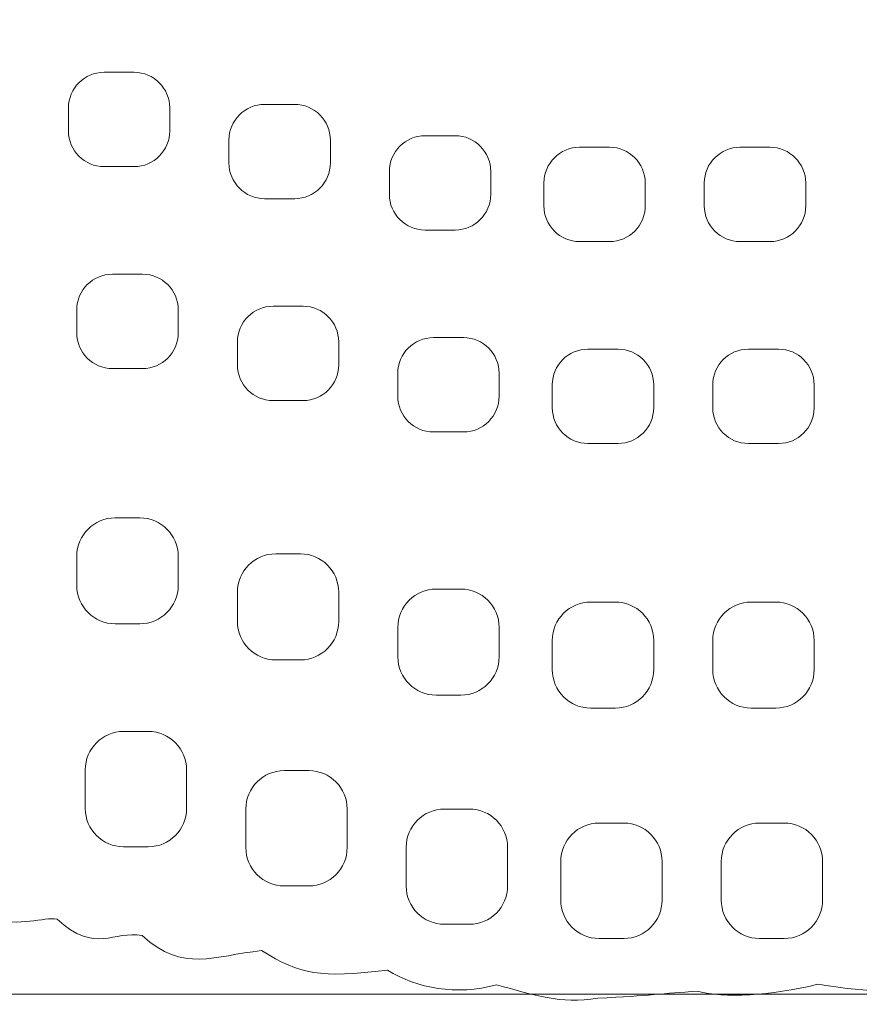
# Model space of a CAD drawing. Header units: millimetres. Extents: x -1853 to -450, y -1731 to 666.
# Tile 4 of 45: x -1114 to -1021, y -1632 to -1523. Entities that reach past the tile are written whole.
import ezdxf

# ---------------------------------------------------------------- set-up
doc = ezdxf.new("R2010")
doc.units = ezdxf.units.MM
doc.header["$MEASUREMENT"] = 0
doc.layers.add('Capa 1', color=7, linetype='Continuous')

msp = doc.modelspace()

# ---------------------------------------------------------------- linework, layer by layer
at = {"layer": 'Capa 1', "lineweight": 9}
for points, knots in [([(-1183.28, -1435.55), (-1184.29, -1419.58), (-1101.54, -1408.96), (-1042.32, -1411.94), (-1042.32, -1411.94), (-1018.48, -1413.14), (-954.11, -1414.76), (-937.62, -1416.56), (-937.62, -1416.56), (-921.98, -1418.26), (-885.61, -1430.54), (-883.9, -1438.57), (-883.9, -1438.57), (-868.98, -1440.66), (-884.51, -1446.46), (-861.14, -1444.36), (-861.14, -1444.36), (-854.63, -1445.56), (-852.37, -1449.4), (-846.98, -1449.6), (-846.98, -1449.6), (-844.49, -1449.69), (-840.11, -1454.69), (-838.86, -1455.1), (-838.86, -1455.1), (-833.32, -1456.88), (-827.4, -1463.8), (-822.28, -1471.93), (-822.28, -1471.93), (-820.8, -1474.27), (-817.29, -1477.44), (-816.26, -1479.09), (-816.26, -1479.09), (-812.04, -1485.91), (-808.45, -1492.66), (-809.76, -1510.26), (-809.76, -1510.26), (-810.41, -1519), (-808.65, -1525.33), (-813.98, -1534.85), (-813.98, -1534.85), (-817.41, -1545.66), (-821.47, -1545.94), (-829.15, -1555.42), (-829.15, -1555.42), (-836.87, -1564.95), (-838.96, -1566.79), (-848.28, -1573.08), (-848.28, -1573.08), (-853.74, -1576.76), (-852.58, -1577.33), (-858.18, -1579.04), (-858.18, -1579.04), (-861.24, -1579.97), (-862.66, -1586.06), (-870.17, -1586.57), (-870.17, -1586.57), (-876.02, -1594.55), (-879.32, -1592.72), (-882.84, -1593.74), (-882.84, -1593.74), (-886.13, -1596.89), (-888.84, -1597.99), (-893.82, -1599.14), (-893.82, -1599.14), (-899.75, -1603.04), (-900.29, -1602.74), (-905.95, -1603.54), (-905.95, -1603.54), (-906.64, -1605.15), (-910.48, -1606.41), (-915.32, -1607.88), (-915.32, -1607.88), (-921.01, -1612.51), (-921.4, -1611.8), (-927.12, -1612.46), (-927.12, -1612.46), (-927.86, -1612.55), (-929.01, -1615.92), (-939.91, -1617.22), (-939.91, -1617.22), (-944.18, -1620.5), (-947.15, -1620.57), (-950.59, -1620.05), (-950.59, -1620.05), (-953.92, -1622.8), (-956.41, -1622.92), (-959.7, -1622.27), (-959.7, -1622.27), (-965.42, -1625.82), (-968.13, -1623.04), (-970.63, -1623.99), (-970.63, -1623.99), (-973.68, -1625.15), (-982.04, -1625.46), (-984.37, -1624.75), (-984.37, -1624.75), (-986.11, -1625.96), (-992.26, -1628.06), (-996.5, -1627.4), (-996.5, -1627.4), (-1000.2, -1626.82), (-1004.6, -1629.58), (-1010.41, -1629.08), (-1010.41, -1629.08), (-1017.7, -1630.55), (-1019.18, -1630.63), (-1025.74, -1629.61), (-1025.74, -1629.61), (-1031.12, -1630.89), (-1036.12, -1631.19), (-1039.11, -1630.37), (-1039.11, -1630.37), (-1043.01, -1630.61), (-1044.41, -1630.89), (-1050.17, -1631.15), (-1050.17, -1631.15), (-1054.49, -1631.83), (-1057.11, -1630.8), (-1061.43, -1629.66), (-1061.43, -1629.66), (-1065.88, -1630.87), (-1070.21, -1630.08), (-1073.53, -1628.04), (-1073.53, -1628.04), (-1081.13, -1628.93), (-1083.13, -1628.54), (-1087.52, -1625.87), (-1087.52, -1625.87), (-1092.83, -1626.42), (-1096.16, -1628.38), (-1100.77, -1624.2), (-1100.77, -1624.2), (-1103.91, -1623.59), (-1105.98, -1626.29), (-1110.21, -1622.39), (-1110.21, -1622.39), (-1111.65, -1622.11), (-1114.49, -1623.24), (-1117.36, -1622.34), (-1117.36, -1622.34), (-1120.24, -1621.44), (-1119.83, -1619.28), (-1124.21, -1619.57), (-1124.21, -1619.57), (-1133.41, -1620.16), (-1133.52, -1616.7), (-1137.29, -1615.57), (-1137.29, -1615.57), (-1142.37, -1614.05), (-1143.55, -1616.47), (-1150.84, -1609.77), (-1150.84, -1609.77), (-1154.66, -1608.9), (-1156.63, -1608.06), (-1159.91, -1605.57), (-1159.91, -1605.57), (-1162.75, -1605.49), (-1163.59, -1607.07), (-1169.72, -1602.29), (-1169.72, -1602.29), (-1176.38, -1602.78), (-1176.98, -1601.7), (-1180.97, -1600.09), (-1180.97, -1600.09), (-1186.82, -1601.59), (-1191.32, -1598.86), (-1194.87, -1595.03), (-1194.87, -1595.03), (-1202.09, -1595.67), (-1202.89, -1591.17), (-1206.55, -1590.74), (-1206.55, -1590.74), (-1211.21, -1590.19), (-1214.75, -1587.13), (-1218.31, -1584.39), (-1218.31, -1584.39), (-1223.26, -1580.57), (-1224.66, -1582.9), (-1231.11, -1576.64), (-1231.11, -1576.64), (-1231.11, -1576.64), (-1240.41, -1565.97), (-1240.41, -1565.97), (-1240.41, -1565.97), (-1242.18, -1564.07), (-1249.68, -1561.29), (-1248.13, -1553.52), (-1248.13, -1553.52), (-1253.31, -1549.94), (-1253.07, -1542.83), (-1253.31, -1540.72), (-1253.31, -1540.72), (-1256.12, -1538.59), (-1256.9, -1530.18), (-1257.03, -1526.84), (-1257.03, -1526.84), (-1257.14, -1523.95), (-1261.32, -1522.26), (-1260.61, -1516.58), (-1260.61, -1516.58), (-1260.61, -1516.58), (-1259.43, -1510.47), (-1259.43, -1510.47), (-1259.43, -1510.47), (-1260.34, -1505.27), (-1262.09, -1501.91), (-1257.37, -1494.4), (-1257.37, -1494.4), (-1255.62, -1491.62), (-1258.07, -1486.28), (-1255.18, -1479.12), (-1255.18, -1479.12), (-1249.3, -1464.51), (-1237.08, -1458.44), (-1227.33, -1451.27), (-1227.33, -1451.27), (-1223.05, -1448.12), (-1205.36, -1443.32), (-1198.75, -1439.64), (-1198.75, -1439.64), (-1191.26, -1435.49), (-1190.15, -1437.57), (-1183.28, -1435.55)], [0, 0, 0, 0, 0.017544, 0.017544, 0.017544, 0.017544, 0.035088, 0.035088, 0.035088, 0.035088, 0.052632, 0.052632, 0.052632, 0.052632, 0.070175, 0.070175, 0.070175, 0.070175, 0.087719, 0.087719, 0.087719, 0.087719, 0.105263, 0.105263, 0.105263, 0.105263, 0.122807, 0.122807, 0.122807, 0.122807, 0.140351, 0.140351, 0.140351, 0.140351, 0.157895, 0.157895, 0.157895, 0.157895, 0.175439, 0.175439, 0.175439, 0.175439, 0.192982, 0.192982, 0.192982, 0.192982, 0.210526, 0.210526, 0.210526, 0.210526, 0.22807, 0.22807, 0.22807, 0.22807, 0.245614, 0.245614, 0.245614, 0.245614, 0.263158, 0.263158, 0.263158, 0.263158, 0.280702, 0.280702, 0.280702, 0.280702, 0.298246, 0.298246, 0.298246, 0.298246, 0.315789, 0.315789, 0.315789, 0.315789, 0.333333, 0.333333, 0.333333, 0.333333, 0.350877, 0.350877, 0.350877, 0.350877, 0.368421, 0.368421, 0.368421, 0.368421, 0.385965, 0.385965, 0.385965, 0.385965, 0.403509, 0.403509, 0.403509, 0.403509, 0.421053, 0.421053, 0.421053, 0.421053, 0.438596, 0.438596, 0.438596, 0.438597, 0.45614, 0.45614, 0.45614, 0.45614, 0.473684, 0.473684, 0.473684, 0.473684, 0.491228, 0.491228, 0.491228, 0.491228, 0.508772, 0.508772, 0.508772, 0.508772, 0.526316, 0.526316, 0.526316, 0.526316, 0.54386, 0.54386, 0.54386, 0.54386, 0.561404, 0.561404, 0.561404, 0.561404, 0.578947, 0.578947, 0.578947, 0.578947, 0.596491, 0.596491, 0.596491, 0.596491, 0.614035, 0.614035, 0.614035, 0.614035, 0.631579, 0.631579, 0.631579, 0.631579, 0.649123, 0.649123, 0.649123, 0.649123, 0.666667, 0.666667, 0.666667, 0.666667, 0.684211, 0.684211, 0.684211, 0.684211, 0.701754, 0.701754, 0.701754, 0.701754, 0.719298, 0.719298, 0.719298, 0.719298, 0.736842, 0.736842, 0.736842, 0.736842, 0.754386, 0.754386, 0.754386, 0.754386, 0.77193, 0.77193, 0.77193, 0.77193, 0.789474, 0.789474, 0.789474, 0.789474, 0.807018, 0.807018, 0.807018, 0.807018, 0.824561, 0.824561, 0.824561, 0.824561, 0.842105, 0.842105, 0.842105, 0.842105, 0.859649, 0.859649, 0.859649, 0.859649, 0.877193, 0.877193, 0.877193, 0.877193, 0.894737, 0.894737, 0.894737, 0.894737, 0.912281, 0.912281, 0.912281, 0.912281, 0.929825, 0.929825, 0.929825, 0.929825, 0.947368, 0.947368, 0.947368, 0.947368, 0.964912, 0.964912, 0.964912, 0.964912, 1, 1, 1, 1]), ([(-1108.96, -1532.34), (-1108.96, -1532.34), (-1108.96, -1534.9), (-1108.96, -1534.9), (-1108.96, -1534.9), (-1108.96, -1537.07), (-1107.18, -1538.85), (-1105.01, -1538.85), (-1105.01, -1538.85), (-1105.01, -1538.85), (-1101.66, -1538.85), (-1101.66, -1538.85), (-1101.66, -1538.85), (-1099.49, -1538.85), (-1097.71, -1537.07), (-1097.71, -1534.9), (-1097.71, -1534.9), (-1097.71, -1534.9), (-1097.71, -1532.34), (-1097.71, -1532.34), (-1097.71, -1532.34), (-1097.71, -1530.16), (-1099.49, -1528.38), (-1101.66, -1528.38), (-1101.66, -1528.38), (-1101.66, -1528.38), (-1105.01, -1528.38), (-1105.01, -1528.38), (-1105.01, -1528.38), (-1107.18, -1528.38), (-1108.96, -1530.16), (-1108.96, -1532.34)], [0, 0, 0, 0, 0.111111, 0.111111, 0.111111, 0.111111, 0.222222, 0.222222, 0.222222, 0.222222, 0.333333, 0.333333, 0.333333, 0.333333, 0.444444, 0.444444, 0.444444, 0.444444, 0.555556, 0.555556, 0.555556, 0.555556, 0.666667, 0.666667, 0.666667, 0.666667, 0.777778, 0.777778, 0.777778, 0.777778, 1, 1, 1, 1]), ([(-1091.14, -1535.9), (-1091.14, -1535.9), (-1091.14, -1538.45), (-1091.14, -1538.45), (-1091.14, -1538.45), (-1091.14, -1540.63), (-1089.35, -1542.41), (-1087.18, -1542.41), (-1087.18, -1542.41), (-1087.18, -1542.41), (-1083.84, -1542.41), (-1083.84, -1542.41), (-1083.84, -1542.41), (-1081.66, -1542.41), (-1079.88, -1540.63), (-1079.88, -1538.45), (-1079.88, -1538.45), (-1079.88, -1538.45), (-1079.88, -1535.9), (-1079.88, -1535.9), (-1079.88, -1535.9), (-1079.88, -1533.72), (-1081.66, -1531.94), (-1083.84, -1531.94), (-1083.84, -1531.94), (-1083.84, -1531.94), (-1087.18, -1531.94), (-1087.18, -1531.94), (-1087.18, -1531.94), (-1089.35, -1531.94), (-1091.14, -1533.72), (-1091.14, -1535.9)], [0, 0, 0, 0, 0.111111, 0.111111, 0.111111, 0.111111, 0.222222, 0.222222, 0.222222, 0.222222, 0.333333, 0.333333, 0.333333, 0.333333, 0.444444, 0.444444, 0.444444, 0.444444, 0.555556, 0.555556, 0.555556, 0.555556, 0.666667, 0.666667, 0.666667, 0.666667, 0.777778, 0.777778, 0.777778, 0.777778, 1, 1, 1, 1]), ([(-1062.07, -1539.38), (-1062.07, -1539.38), (-1062.07, -1541.94), (-1062.07, -1541.94), (-1062.07, -1541.94), (-1062.07, -1544.11), (-1063.85, -1545.89), (-1066.03, -1545.89), (-1066.03, -1545.89), (-1066.03, -1545.89), (-1069.37, -1545.89), (-1069.37, -1545.89), (-1069.37, -1545.89), (-1071.54, -1545.89), (-1073.33, -1544.11), (-1073.33, -1541.94), (-1073.33, -1541.94), (-1073.33, -1541.94), (-1073.33, -1539.38), (-1073.33, -1539.38), (-1073.33, -1539.38), (-1073.33, -1537.2), (-1071.54, -1535.42), (-1069.37, -1535.42), (-1069.37, -1535.42), (-1069.37, -1535.42), (-1066.03, -1535.42), (-1066.03, -1535.42), (-1066.03, -1535.42), (-1063.85, -1535.42), (-1062.07, -1537.2), (-1062.07, -1539.38)], [0, 0, 0, 0, 0.111111, 0.111111, 0.111111, 0.111111, 0.222222, 0.222222, 0.222222, 0.222222, 0.333333, 0.333333, 0.333333, 0.333333, 0.444444, 0.444444, 0.444444, 0.444444, 0.555556, 0.555556, 0.555556, 0.555556, 0.666667, 0.666667, 0.666667, 0.666667, 0.777778, 0.777778, 0.777778, 0.777778, 1, 1, 1, 1]), ([(-1044.92, -1540.66), (-1044.92, -1540.66), (-1044.92, -1543.22), (-1044.92, -1543.22), (-1044.92, -1543.22), (-1044.92, -1545.39), (-1046.7, -1547.17), (-1048.87, -1547.17), (-1048.87, -1547.17), (-1048.87, -1547.17), (-1052.22, -1547.17), (-1052.22, -1547.17), (-1052.22, -1547.17), (-1054.39, -1547.17), (-1056.17, -1545.39), (-1056.17, -1543.22), (-1056.17, -1543.22), (-1056.17, -1543.22), (-1056.17, -1540.66), (-1056.17, -1540.66), (-1056.17, -1540.66), (-1056.17, -1538.48), (-1054.39, -1536.7), (-1052.22, -1536.7), (-1052.22, -1536.7), (-1052.22, -1536.7), (-1048.87, -1536.7), (-1048.87, -1536.7), (-1048.87, -1536.7), (-1046.7, -1536.7), (-1044.92, -1538.48), (-1044.92, -1540.66)], [0, 0, 0, 0, 0.111111, 0.111111, 0.111111, 0.111111, 0.222222, 0.222222, 0.222222, 0.222222, 0.333333, 0.333333, 0.333333, 0.333333, 0.444444, 0.444444, 0.444444, 0.444444, 0.555556, 0.555556, 0.555556, 0.555556, 0.666667, 0.666667, 0.666667, 0.666667, 0.777778, 0.777778, 0.777778, 0.777778, 1, 1, 1, 1]), ([(-1027.1, -1540.66), (-1027.1, -1540.66), (-1027.1, -1543.22), (-1027.1, -1543.22), (-1027.1, -1543.22), (-1027.1, -1545.39), (-1028.88, -1547.17), (-1031.06, -1547.17), (-1031.06, -1547.17), (-1031.06, -1547.17), (-1034.4, -1547.17), (-1034.4, -1547.17), (-1034.4, -1547.17), (-1036.57, -1547.17), (-1038.36, -1545.39), (-1038.36, -1543.22), (-1038.36, -1543.22), (-1038.36, -1543.22), (-1038.36, -1540.66), (-1038.36, -1540.66), (-1038.36, -1540.66), (-1038.36, -1538.48), (-1036.57, -1536.7), (-1034.4, -1536.7), (-1034.4, -1536.7), (-1034.4, -1536.7), (-1031.06, -1536.7), (-1031.06, -1536.7), (-1031.06, -1536.7), (-1028.88, -1536.7), (-1027.1, -1538.48), (-1027.1, -1540.66)], [0, 0, 0, 0, 0.111111, 0.111111, 0.111111, 0.111111, 0.222222, 0.222222, 0.222222, 0.222222, 0.333333, 0.333333, 0.333333, 0.333333, 0.444444, 0.444444, 0.444444, 0.444444, 0.555556, 0.555556, 0.555556, 0.555556, 0.666667, 0.666667, 0.666667, 0.666667, 0.777778, 0.777778, 0.777778, 0.777778, 1, 1, 1, 1]), ([(-1108.03, -1554.74), (-1108.03, -1554.74), (-1108.03, -1557.3), (-1108.03, -1557.3), (-1108.03, -1557.3), (-1108.03, -1559.48), (-1106.24, -1561.26), (-1104.07, -1561.26), (-1104.07, -1561.26), (-1104.07, -1561.26), (-1100.73, -1561.26), (-1100.73, -1561.26), (-1100.73, -1561.26), (-1098.55, -1561.26), (-1096.77, -1559.48), (-1096.77, -1557.3), (-1096.77, -1557.3), (-1096.77, -1557.3), (-1096.77, -1554.74), (-1096.77, -1554.74), (-1096.77, -1554.74), (-1096.77, -1552.57), (-1098.55, -1550.79), (-1100.73, -1550.79), (-1100.73, -1550.79), (-1100.73, -1550.79), (-1104.07, -1550.79), (-1104.07, -1550.79), (-1104.07, -1550.79), (-1106.24, -1550.79), (-1108.03, -1552.57), (-1108.03, -1554.74)], [0, 0, 0, 0, 0.111111, 0.111111, 0.111111, 0.111111, 0.222222, 0.222222, 0.222222, 0.222222, 0.333333, 0.333333, 0.333333, 0.333333, 0.444444, 0.444444, 0.444444, 0.444444, 0.555556, 0.555556, 0.555556, 0.555556, 0.666667, 0.666667, 0.666667, 0.666667, 0.777778, 0.777778, 0.777778, 0.777778, 1, 1, 1, 1]), ([(-1090.2, -1558.3), (-1090.2, -1558.3), (-1090.2, -1560.86), (-1090.2, -1560.86), (-1090.2, -1560.86), (-1090.2, -1563.04), (-1088.42, -1564.82), (-1086.24, -1564.82), (-1086.24, -1564.82), (-1086.24, -1564.82), (-1082.9, -1564.82), (-1082.9, -1564.82), (-1082.9, -1564.82), (-1080.73, -1564.82), (-1078.95, -1563.04), (-1078.95, -1560.86), (-1078.95, -1560.86), (-1078.95, -1560.86), (-1078.95, -1558.3), (-1078.95, -1558.3), (-1078.95, -1558.3), (-1078.95, -1556.13), (-1080.73, -1554.34), (-1082.9, -1554.34), (-1082.9, -1554.34), (-1082.9, -1554.34), (-1086.24, -1554.34), (-1086.24, -1554.34), (-1086.24, -1554.34), (-1088.42, -1554.34), (-1090.2, -1556.13), (-1090.2, -1558.3)], [0, 0, 0, 0, 0.111111, 0.111111, 0.111111, 0.111111, 0.222222, 0.222222, 0.222222, 0.222222, 0.333333, 0.333333, 0.333333, 0.333333, 0.444444, 0.444444, 0.444444, 0.444444, 0.555556, 0.555556, 0.555556, 0.555556, 0.666667, 0.666667, 0.666667, 0.666667, 0.777778, 0.777778, 0.777778, 0.777778, 1, 1, 1, 1]), ([(-1061.14, -1561.78), (-1061.14, -1561.78), (-1061.14, -1564.34), (-1061.14, -1564.34), (-1061.14, -1564.34), (-1061.14, -1566.52), (-1062.92, -1568.3), (-1065.09, -1568.3), (-1065.09, -1568.3), (-1065.09, -1568.3), (-1068.44, -1568.3), (-1068.44, -1568.3), (-1068.44, -1568.3), (-1070.61, -1568.3), (-1072.39, -1566.52), (-1072.39, -1564.34), (-1072.39, -1564.34), (-1072.39, -1564.34), (-1072.39, -1561.78), (-1072.39, -1561.78), (-1072.39, -1561.78), (-1072.39, -1559.61), (-1070.61, -1557.83), (-1068.44, -1557.83), (-1068.44, -1557.83), (-1068.44, -1557.83), (-1065.09, -1557.83), (-1065.09, -1557.83), (-1065.09, -1557.83), (-1062.92, -1557.83), (-1061.14, -1559.61), (-1061.14, -1561.78)], [0, 0, 0, 0, 0.111111, 0.111111, 0.111111, 0.111111, 0.222222, 0.222222, 0.222222, 0.222222, 0.333333, 0.333333, 0.333333, 0.333333, 0.444444, 0.444444, 0.444444, 0.444444, 0.555556, 0.555556, 0.555556, 0.555556, 0.666667, 0.666667, 0.666667, 0.666667, 0.777778, 0.777778, 0.777778, 0.777778, 1, 1, 1, 1]), ([(-1043.98, -1563.06), (-1043.98, -1563.06), (-1043.98, -1565.62), (-1043.98, -1565.62), (-1043.98, -1565.62), (-1043.98, -1567.8), (-1045.77, -1569.58), (-1047.94, -1569.58), (-1047.94, -1569.58), (-1047.94, -1569.58), (-1051.28, -1569.58), (-1051.28, -1569.58), (-1051.28, -1569.58), (-1053.46, -1569.58), (-1055.24, -1567.8), (-1055.24, -1565.62), (-1055.24, -1565.62), (-1055.24, -1565.62), (-1055.24, -1563.06), (-1055.24, -1563.06), (-1055.24, -1563.06), (-1055.24, -1560.89), (-1053.46, -1559.11), (-1051.28, -1559.11), (-1051.28, -1559.11), (-1051.28, -1559.11), (-1047.94, -1559.11), (-1047.94, -1559.11), (-1047.94, -1559.11), (-1045.77, -1559.11), (-1043.98, -1560.89), (-1043.98, -1563.06)], [0, 0, 0, 0, 0.111111, 0.111111, 0.111111, 0.111111, 0.222222, 0.222222, 0.222222, 0.222222, 0.333333, 0.333333, 0.333333, 0.333333, 0.444444, 0.444444, 0.444444, 0.444444, 0.555556, 0.555556, 0.555556, 0.555556, 0.666667, 0.666667, 0.666667, 0.666667, 0.777778, 0.777778, 0.777778, 0.777778, 1, 1, 1, 1]), ([(-1026.17, -1563.06), (-1026.17, -1563.06), (-1026.17, -1565.62), (-1026.17, -1565.62), (-1026.17, -1565.62), (-1026.17, -1567.8), (-1027.95, -1569.58), (-1030.12, -1569.58), (-1030.12, -1569.58), (-1030.12, -1569.58), (-1033.46, -1569.58), (-1033.46, -1569.58), (-1033.46, -1569.58), (-1035.64, -1569.58), (-1037.42, -1567.8), (-1037.42, -1565.62), (-1037.42, -1565.62), (-1037.42, -1565.62), (-1037.42, -1563.06), (-1037.42, -1563.06), (-1037.42, -1563.06), (-1037.42, -1560.89), (-1035.64, -1559.11), (-1033.46, -1559.11), (-1033.46, -1559.11), (-1033.46, -1559.11), (-1030.12, -1559.11), (-1030.12, -1559.11), (-1030.12, -1559.11), (-1027.95, -1559.11), (-1026.17, -1560.89), (-1026.17, -1563.06)], [0, 0, 0, 0, 0.111111, 0.111111, 0.111111, 0.111111, 0.222222, 0.222222, 0.222222, 0.222222, 0.333333, 0.333333, 0.333333, 0.333333, 0.444444, 0.444444, 0.444444, 0.444444, 0.555556, 0.555556, 0.555556, 0.555556, 0.666667, 0.666667, 0.666667, 0.666667, 0.777778, 0.777778, 0.777778, 0.777778, 1, 1, 1, 1]), ([(-1108.03, -1582.08), (-1108.03, -1582.08), (-1108.03, -1585.34), (-1108.03, -1585.34), (-1108.03, -1585.34), (-1108.03, -1587.68), (-1106.11, -1589.6), (-1103.77, -1589.6), (-1103.77, -1589.6), (-1103.77, -1589.6), (-1101.02, -1589.6), (-1101.02, -1589.6), (-1101.02, -1589.6), (-1098.68, -1589.6), (-1096.77, -1587.68), (-1096.77, -1585.34), (-1096.77, -1585.34), (-1096.77, -1585.34), (-1096.77, -1582.08), (-1096.77, -1582.08), (-1096.77, -1582.08), (-1096.77, -1579.74), (-1098.68, -1577.83), (-1101.02, -1577.83), (-1101.02, -1577.83), (-1101.02, -1577.83), (-1103.77, -1577.83), (-1103.77, -1577.83), (-1103.77, -1577.83), (-1106.11, -1577.83), (-1108.03, -1579.74), (-1108.03, -1582.08)], [0, 0, 0, 0, 0.111111, 0.111111, 0.111111, 0.111111, 0.222222, 0.222222, 0.222222, 0.222222, 0.333333, 0.333333, 0.333333, 0.333333, 0.444444, 0.444444, 0.444444, 0.444444, 0.555556, 0.555556, 0.555556, 0.555556, 0.666667, 0.666667, 0.666667, 0.666667, 0.777778, 0.777778, 0.777778, 0.777778, 1, 1, 1, 1]), ([(-1090.2, -1586.08), (-1090.2, -1586.08), (-1090.2, -1589.34), (-1090.2, -1589.34), (-1090.2, -1589.34), (-1090.2, -1591.68), (-1088.29, -1593.6), (-1085.95, -1593.6), (-1085.95, -1593.6), (-1085.95, -1593.6), (-1083.2, -1593.6), (-1083.2, -1593.6), (-1083.2, -1593.6), (-1080.86, -1593.6), (-1078.95, -1591.68), (-1078.95, -1589.34), (-1078.95, -1589.34), (-1078.95, -1589.34), (-1078.95, -1586.08), (-1078.95, -1586.08), (-1078.95, -1586.08), (-1078.95, -1583.74), (-1080.86, -1581.83), (-1083.2, -1581.83), (-1083.2, -1581.83), (-1083.2, -1581.83), (-1085.95, -1581.83), (-1085.95, -1581.83), (-1085.95, -1581.83), (-1088.29, -1581.83), (-1090.2, -1583.74), (-1090.2, -1586.08)], [0, 0, 0, 0, 0.111111, 0.111111, 0.111111, 0.111111, 0.222222, 0.222222, 0.222222, 0.222222, 0.333333, 0.333333, 0.333333, 0.333333, 0.444444, 0.444444, 0.444444, 0.444444, 0.555556, 0.555556, 0.555556, 0.555556, 0.666667, 0.666667, 0.666667, 0.666667, 0.777778, 0.777778, 0.777778, 0.777778, 1, 1, 1, 1]), ([(-1061.14, -1589.99), (-1061.14, -1589.99), (-1061.14, -1593.26), (-1061.14, -1593.26), (-1061.14, -1593.26), (-1061.14, -1595.6), (-1063.05, -1597.51), (-1065.39, -1597.51), (-1065.39, -1597.51), (-1065.39, -1597.51), (-1068.14, -1597.51), (-1068.14, -1597.51), (-1068.14, -1597.51), (-1070.48, -1597.51), (-1072.39, -1595.6), (-1072.39, -1593.26), (-1072.39, -1593.26), (-1072.39, -1593.26), (-1072.39, -1589.99), (-1072.39, -1589.99), (-1072.39, -1589.99), (-1072.39, -1587.65), (-1070.48, -1585.74), (-1068.14, -1585.74), (-1068.14, -1585.74), (-1068.14, -1585.74), (-1065.39, -1585.74), (-1065.39, -1585.74), (-1065.39, -1585.74), (-1063.05, -1585.74), (-1061.14, -1587.65), (-1061.14, -1589.99)], [0, 0, 0, 0, 0.111111, 0.111111, 0.111111, 0.111111, 0.222222, 0.222222, 0.222222, 0.222222, 0.333333, 0.333333, 0.333333, 0.333333, 0.444444, 0.444444, 0.444444, 0.444444, 0.555556, 0.555556, 0.555556, 0.555556, 0.666667, 0.666667, 0.666667, 0.666667, 0.777778, 0.777778, 0.777778, 0.777778, 1, 1, 1, 1]), ([(-1043.98, -1591.43), (-1043.98, -1591.43), (-1043.98, -1594.69), (-1043.98, -1594.69), (-1043.98, -1594.69), (-1043.98, -1597.03), (-1045.9, -1598.95), (-1048.24, -1598.95), (-1048.24, -1598.95), (-1048.24, -1598.95), (-1050.98, -1598.95), (-1050.98, -1598.95), (-1050.98, -1598.95), (-1053.32, -1598.95), (-1055.24, -1597.03), (-1055.24, -1594.69), (-1055.24, -1594.69), (-1055.24, -1594.69), (-1055.24, -1591.43), (-1055.24, -1591.43), (-1055.24, -1591.43), (-1055.24, -1589.09), (-1053.32, -1587.18), (-1050.98, -1587.18), (-1050.98, -1587.18), (-1050.98, -1587.18), (-1048.24, -1587.18), (-1048.24, -1587.18), (-1048.24, -1587.18), (-1045.9, -1587.18), (-1043.98, -1589.09), (-1043.98, -1591.43)], [0, 0, 0, 0, 0.111111, 0.111111, 0.111111, 0.111111, 0.222222, 0.222222, 0.222222, 0.222222, 0.333333, 0.333333, 0.333333, 0.333333, 0.444444, 0.444444, 0.444444, 0.444444, 0.555556, 0.555556, 0.555556, 0.555556, 0.666667, 0.666667, 0.666667, 0.666667, 0.777778, 0.777778, 0.777778, 0.777778, 1, 1, 1, 1]), ([(-1026.17, -1591.43), (-1026.17, -1591.43), (-1026.17, -1594.69), (-1026.17, -1594.69), (-1026.17, -1594.69), (-1026.17, -1597.03), (-1028.08, -1598.95), (-1030.42, -1598.95), (-1030.42, -1598.95), (-1030.42, -1598.95), (-1033.17, -1598.95), (-1033.17, -1598.95), (-1033.17, -1598.95), (-1035.51, -1598.95), (-1037.42, -1597.03), (-1037.42, -1594.69), (-1037.42, -1594.69), (-1037.42, -1594.69), (-1037.42, -1591.43), (-1037.42, -1591.43), (-1037.42, -1591.43), (-1037.42, -1589.09), (-1035.51, -1587.18), (-1033.17, -1587.18), (-1033.17, -1587.18), (-1033.17, -1587.18), (-1030.42, -1587.18), (-1030.42, -1587.18), (-1030.42, -1587.18), (-1028.08, -1587.18), (-1026.17, -1589.09), (-1026.17, -1591.43)], [0, 0, 0, 0, 0.111111, 0.111111, 0.111111, 0.111111, 0.222222, 0.222222, 0.222222, 0.222222, 0.333333, 0.333333, 0.333333, 0.333333, 0.444444, 0.444444, 0.444444, 0.444444, 0.555556, 0.555556, 0.555556, 0.555556, 0.666667, 0.666667, 0.666667, 0.666667, 0.777778, 0.777778, 0.777778, 0.777778, 1, 1, 1, 1]), ([(-1107.09, -1605.79), (-1107.09, -1605.79), (-1107.09, -1610.09), (-1107.09, -1610.09), (-1107.09, -1610.09), (-1107.09, -1612.43), (-1105.18, -1614.34), (-1102.84, -1614.34), (-1102.84, -1614.34), (-1102.84, -1614.34), (-1100.09, -1614.34), (-1100.09, -1614.34), (-1100.09, -1614.34), (-1097.75, -1614.34), (-1095.84, -1612.43), (-1095.84, -1610.09), (-1095.84, -1610.09), (-1095.84, -1610.09), (-1095.84, -1605.79), (-1095.84, -1605.79), (-1095.84, -1605.79), (-1095.84, -1603.46), (-1097.75, -1601.54), (-1100.09, -1601.54), (-1100.09, -1601.54), (-1100.09, -1601.54), (-1102.84, -1601.54), (-1102.84, -1601.54), (-1102.84, -1601.54), (-1105.18, -1601.54), (-1107.09, -1603.46), (-1107.09, -1605.79)], [0, 0, 0, 0, 0.111111, 0.111111, 0.111111, 0.111111, 0.222222, 0.222222, 0.222222, 0.222222, 0.333333, 0.333333, 0.333333, 0.333333, 0.444444, 0.444444, 0.444444, 0.444444, 0.555556, 0.555556, 0.555556, 0.555556, 0.666667, 0.666667, 0.666667, 0.666667, 0.777778, 0.777778, 0.777778, 0.777778, 1, 1, 1, 1]), ([(-1089.26, -1610.14), (-1089.26, -1610.14), (-1089.26, -1614.44), (-1089.26, -1614.44), (-1089.26, -1614.44), (-1089.26, -1616.78), (-1087.35, -1618.69), (-1085.01, -1618.69), (-1085.01, -1618.69), (-1085.01, -1618.69), (-1082.26, -1618.69), (-1082.26, -1618.69), (-1082.26, -1618.69), (-1079.92, -1618.69), (-1078.01, -1616.78), (-1078.01, -1614.44), (-1078.01, -1614.44), (-1078.01, -1614.44), (-1078.01, -1610.14), (-1078.01, -1610.14), (-1078.01, -1610.14), (-1078.01, -1607.81), (-1079.92, -1605.89), (-1082.26, -1605.89), (-1082.26, -1605.89), (-1082.26, -1605.89), (-1085.01, -1605.89), (-1085.01, -1605.89), (-1085.01, -1605.89), (-1087.35, -1605.89), (-1089.26, -1607.81), (-1089.26, -1610.14)], [0, 0, 0, 0, 0.111111, 0.111111, 0.111111, 0.111111, 0.222222, 0.222222, 0.222222, 0.222222, 0.333333, 0.333333, 0.333333, 0.333333, 0.444444, 0.444444, 0.444444, 0.444444, 0.555556, 0.555556, 0.555556, 0.555556, 0.666667, 0.666667, 0.666667, 0.666667, 0.777778, 0.777778, 0.777778, 0.777778, 1, 1, 1, 1]), ([(-1060.2, -1614.4), (-1060.2, -1614.4), (-1060.2, -1618.7), (-1060.2, -1618.7), (-1060.2, -1618.7), (-1060.2, -1621.04), (-1062.11, -1622.95), (-1064.45, -1622.95), (-1064.45, -1622.95), (-1064.45, -1622.95), (-1067.2, -1622.95), (-1067.2, -1622.95), (-1067.2, -1622.95), (-1069.54, -1622.95), (-1071.46, -1621.04), (-1071.46, -1618.7), (-1071.46, -1618.7), (-1071.46, -1618.7), (-1071.46, -1614.4), (-1071.46, -1614.4), (-1071.46, -1614.4), (-1071.46, -1612.07), (-1069.54, -1610.15), (-1067.2, -1610.15), (-1067.2, -1610.15), (-1067.2, -1610.15), (-1064.45, -1610.15), (-1064.45, -1610.15), (-1064.45, -1610.15), (-1062.11, -1610.15), (-1060.2, -1612.07), (-1060.2, -1614.4)], [0, 0, 0, 0, 0.111111, 0.111111, 0.111111, 0.111111, 0.222222, 0.222222, 0.222222, 0.222222, 0.333333, 0.333333, 0.333333, 0.333333, 0.444444, 0.444444, 0.444444, 0.444444, 0.555556, 0.555556, 0.555556, 0.555556, 0.666667, 0.666667, 0.666667, 0.666667, 0.777778, 0.777778, 0.777778, 0.777778, 1, 1, 1, 1]), ([(-1043.05, -1615.97), (-1043.05, -1615.97), (-1043.05, -1620.26), (-1043.05, -1620.26), (-1043.05, -1620.26), (-1043.05, -1622.6), (-1044.96, -1624.52), (-1047.3, -1624.52), (-1047.3, -1624.52), (-1047.3, -1624.52), (-1050.05, -1624.52), (-1050.05, -1624.52), (-1050.05, -1624.52), (-1052.39, -1624.52), (-1054.3, -1622.6), (-1054.3, -1620.26), (-1054.3, -1620.26), (-1054.3, -1620.26), (-1054.3, -1615.97), (-1054.3, -1615.97), (-1054.3, -1615.97), (-1054.3, -1613.63), (-1052.39, -1611.71), (-1050.05, -1611.71), (-1050.05, -1611.71), (-1050.05, -1611.71), (-1047.3, -1611.71), (-1047.3, -1611.71), (-1047.3, -1611.71), (-1044.96, -1611.71), (-1043.05, -1613.63), (-1043.05, -1615.97)], [0, 0, 0, 0, 0.111111, 0.111111, 0.111111, 0.111111, 0.222222, 0.222222, 0.222222, 0.222222, 0.333333, 0.333333, 0.333333, 0.333333, 0.444444, 0.444444, 0.444444, 0.444444, 0.555556, 0.555556, 0.555556, 0.555556, 0.666667, 0.666667, 0.666667, 0.666667, 0.777778, 0.777778, 0.777778, 0.777778, 1, 1, 1, 1]), ([(-1025.23, -1615.97), (-1025.23, -1615.97), (-1025.23, -1620.26), (-1025.23, -1620.26), (-1025.23, -1620.26), (-1025.23, -1622.6), (-1027.14, -1624.52), (-1029.48, -1624.52), (-1029.48, -1624.52), (-1029.48, -1624.52), (-1032.23, -1624.52), (-1032.23, -1624.52), (-1032.23, -1624.52), (-1034.57, -1624.52), (-1036.48, -1622.6), (-1036.48, -1620.26), (-1036.48, -1620.26), (-1036.48, -1620.26), (-1036.48, -1615.97), (-1036.48, -1615.97), (-1036.48, -1615.97), (-1036.48, -1613.63), (-1034.57, -1611.71), (-1032.23, -1611.71), (-1032.23, -1611.71), (-1032.23, -1611.71), (-1029.48, -1611.71), (-1029.48, -1611.71), (-1029.48, -1611.71), (-1027.14, -1611.71), (-1025.23, -1613.63), (-1025.23, -1615.97)], [0, 0, 0, 0, 0.111111, 0.111111, 0.111111, 0.111111, 0.222222, 0.222222, 0.222222, 0.222222, 0.333333, 0.333333, 0.333333, 0.333333, 0.444444, 0.444444, 0.444444, 0.444444, 0.555556, 0.555556, 0.555556, 0.555556, 0.666667, 0.666667, 0.666667, 0.666667, 0.777778, 0.777778, 0.777778, 0.777778, 1, 1, 1, 1])]:
    msp.add_open_spline(points, degree=3, knots=knots, dxfattribs=at)
at = {"layer": 'Capa 1', "color": 1, "lineweight": 0}
msp.add_open_spline([(-599.15, -1630.71), (-599.15, -1630.71), (-1444.61, -1630.71), (-1444.61, -1630.71)], degree=3, dxfattribs=at)

doc.saveas('drawing.dxf')
